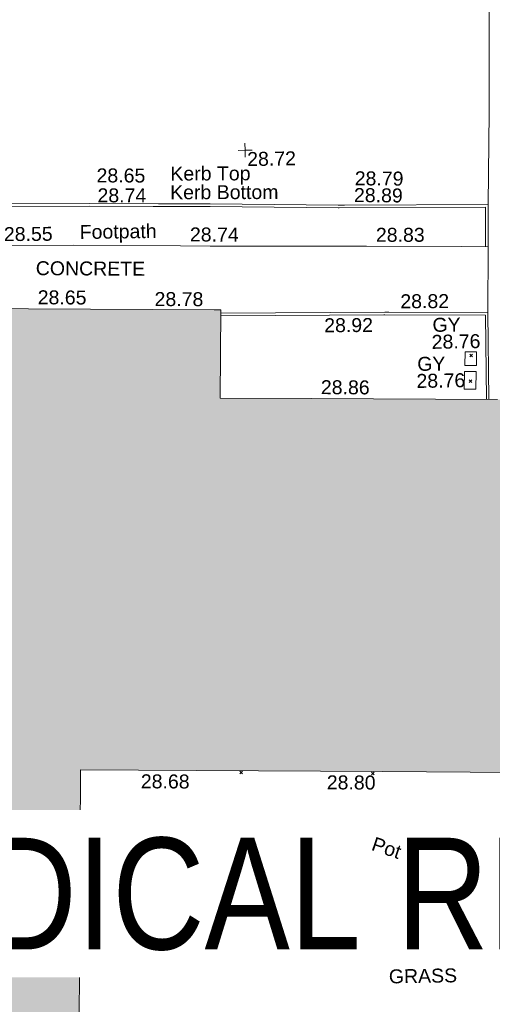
# Model space of a CAD drawing. Header units: millimetres. Extents: x -287732 to 520720, y -88450 to 287754.
# Tile 247 of 256: x 10329 to 23030, y 71918 to 98389. Entities that reach past the tile are written whole.
import ezdxf

# ---------------------------------------------------------------- set-up
doc = ezdxf.new("R2010")
doc.units = ezdxf.units.MM
doc.linetypes.add('IMPORT-UG_ELEC_STREET LIGHTING_QLB2 _2_', pattern=[2700, 1500, -300, 0, -250, 150, -300, 0, -200])
for name, color, linetype, lineweight, true_color in [('00_UAV_BUILDING_OUTLINE', 5, 'Continuous', 9, 0x0000ff), ('00_UAV_FOOTPATH', 7, 'Continuous', 9, 0xa50000), ('00_UAV_FURN_FLOWER_POT', 9, 'Continuous', 9, 0x808080), ('00_UAV_KERB_BOTTOM', 1, 'Continuous', 9, 0xff0000), ('00_UAV_KERB_TOP', 7, 'Continuous', 9, 0xa500a5), ('00_UAV_LEVEL_SPOT', 7, 'Continuous', 9, 0x666666), ('00_UAV_PARKING', 4, 'Continuous', 9, 0x00ffff), ('00_UAV_SERV_GULLY', 7, 'Continuous', 9, 0x5252a5), ('12333-PUM-2D-U-0001-C01 - Rev2_REVIT IMPORT_dwg', 7, 'Continuous', 9, 0x767676), ('A_RHA_Line', 7, 'Continuous', 9, 0x00a600)]:
    doc.layers.add(name, color=color, linetype=linetype, lineweight=lineweight, true_color=true_color)
for name, color, linetype, lineweight in [('00_UAV_SURFACE', 7, 'Continuous', 9), ('00_UAV_SURVEY_TEXT', 7, 'Continuous', 9), ('A_RHA_Detail', 7, 'Continuous', 9), ('A_RHA_Text', 7, 'Continuous', 9), ('GEN-TEXT', 7, 'Continuous', 9)]:
    doc.layers.add(name, color=color, linetype=linetype, lineweight=lineweight)
doc.styles.add('Arial Narrow', font='ARIALN.TTF', dxfattribs={"height": 3000})
doc.styles.add('Swis721 Lt BT_2', font='swissl.ttf', dxfattribs={"height": 375})

# ---------------------------------------------------------------- blocks, each defined once
blk = doc.blocks.new('12333-PUM-2D-U-0001-C01 - Rev2_REVIT IMPORT_dwg_UAV-2077255-Site Location Plan Proposed')
at = {"layer": '00_UAV_LEVEL_SPOT', "color": 254, "true_color": 0xcccccc, "flags": 128}
for points in [[(0, -500), (0, 0), (-500, 0)], [(500, 0), (0, 0), (0, 500)]]:
    blk.add_lwpolyline(points, dxfattribs=at)
blk = doc.blocks.new('12333-PUM-2D-U-0001-C01 - Rev2_REVIT IMPORT_dwg_MGS62954_T2_Galway_ITM_3d_Rev1-2077680-Site Location Plan Proposed')
at = {"layer": '00_UAV_FOOTPATH', "color": 254, "true_color": 0xcccccc, "flags": 128}
blk.add_lwpolyline([(533908228, 725647607), (533911671, 725647569), (533913226, 725647554), (533915345, 725647532), (533918221, 725647462), (533919013, 725647442), (533922943, 725647368), (533923219, 725647363), (533925763, 725647316), (533926486, 725647290)], dxfattribs=at)
at = {"layer": '00_UAV_FURN_FLOWER_POT', "color": 254, "true_color": 0xcccccc, "flags": 128}
blk.add_lwpolyline([(533921336, 725630398), (533921332, 725630423), (533921329, 725630448), (533921328, 725630473), (533921327, 725630498), (533921327, 725630523), (533921328, 725630548), (533921329, 725630573), (533921332, 725630597), (533921336, 725630622), (533921340, 725630647), (533921346, 725630671), (533921352, 725630696), (533921359, 725630720), (533921367, 725630743), (533921376, 725630767), (533921385, 725630790), (533921396, 725630813), (533921407, 725630835), (533921419, 725630857), (533921432, 725630878), (533921446, 725630899), (533921460, 725630920), (533921475, 725630940), (533921491, 725630959), (533921507, 725630978), (533921525, 725630996), (533921542, 725631014), (533921561, 725631031), (533921580, 725631047), (533921599, 725631063), (533921620, 725631078), (533921640, 725631092), (533921661, 725631105), (533921683, 725631118), (533921705, 725631130), (533921727, 725631141), (533921750, 725631151), (533921773, 725631160), (533921797, 725631169), (533921821, 725631177), (533921845, 725631184), (533921869, 725631190), (533921894, 725631195), (533921918, 725631199), (533921943, 725631202), (533921968, 725631205), (533921993, 725631206), (533922018, 725631207), (533922043, 725631207), (533922063, 725631206), (533922088, 725631204), (533922113, 725631201), (533922137, 725631198), (533922162, 725631193), (533922186, 725631188), (533922211, 725631182), (533922235, 725631174), (533922258, 725631166), (533922282, 725631158), (533922305, 725631148), (533922328, 725631137), (533922350, 725631126), (533922372, 725631114), (533922393, 725631101), (533922414, 725631088), (533922435, 725631073), (533922455, 725631058), (533922474, 725631042), (533922493, 725631026), (533922511, 725631009), (533922529, 725630991), (533922546, 725630972), (533922562, 725630953), (533922578, 725630934), (533922592, 725630914), (533922607, 725630893), (533922620, 725630872), (533922633, 725630850), (533922644, 725630828), (533922655, 725630806), (533922666, 725630783), (533922675, 725630759), (533922684, 725630736), (533922691, 725630712), (533922698, 725630688), (533922704, 725630664), (533922709, 725630639), (533922713, 725630615), (533922717, 725630590), (533922719, 725630565), (533922720, 725630540), (533922721, 725630515), (533922720, 725630490), (533922719, 725630465), (533922716, 725630440), (533922713, 725630415), (533922709, 725630390), (533922704, 725630366), (533922698, 725630341), (533922692, 725630317), (533922684, 725630293), (533922676, 725630270), (533922666, 725630247), (533922656, 725630224), (533922645, 725630201), (533922634, 725630179), (533922621, 725630157), (533922608, 725630136), (533922594, 725630115), (533922579, 725630095), (533922564, 725630075), (533922547, 725630056), (533922530, 725630038), (533922513, 725630020), (533922495, 725630003), (533922476, 725629986), (533922457, 725629970), (533922437, 725629955), (533922416, 725629940), (533922396, 725629927), (533922374, 725629914), (533922352, 725629901), (533922330, 725629890), (533922307, 725629879), (533922284, 725629870), (533922261, 725629861), (533922237, 725629853), (533922213, 725629845), (533922189, 725629839), (533922165, 725629833), (533922147, 725629830), (533922122, 725629826), (533922097, 725629823), (533922072, 725629821), (533922047, 725629819), (533922022, 725629819), (533921997, 725629819), (533921972, 725629821), (533921947, 725629823), (533921922, 725629826), (533921898, 725629830), (533921873, 725629835), (533921849, 725629841), (533921825, 725629848), (533921801, 725629855), (533921777, 725629864), (533921754, 725629873), (533921731, 725629883), (533921708, 725629894), (533921686, 725629906), (533921664, 725629918), (533921643, 725629931), (533921622, 725629945), (533921602, 725629960), (533921583, 725629976), (533921563, 725629992), (533921545, 725630009), (533921527, 725630026), (533921510, 725630044), (533921493, 725630063), (533921477, 725630082), (533921462, 725630102), (533921447, 725630122), (533921434, 725630143), (533921421, 725630165), (533921408, 725630187), (533921397, 725630209), (533921386, 725630232), (533921376, 725630255), (533921368, 725630278), (533921359, 725630302), (533921352, 725630326), (533921346, 725630350), (533921340, 725630374)], close=True, dxfattribs=at)
at = {"layer": '00_UAV_KERB_BOTTOM', "color": 254, "true_color": 0xcccccc, "flags": 128}
for points in [[(533926486, 725647290), (533926508, 725648425), (533922644, 725648476), (533922471, 725648478), (533919039, 725648572), (533917648, 725648602), (533915800, 725648641), (533913066, 725648680), (533912652, 725648691), (533910058, 725648756)], [(533926437, 725643185), (533926451, 725645520), (533923788, 725645576), (533923682, 725645578), (533919269, 725645631)]]:
    blk.add_lwpolyline(points, dxfattribs=at)
at = {"layer": '00_UAV_KERB_TOP', "color": 254, "true_color": 0xcccccc, "flags": 128}
for points in [[(533926416, 725647293), (533926437, 725648356), (533922501, 725648408), (533922470, 725648408), (533919037, 725648502), (533917505, 725648535), (533915799, 725648571), (533913065, 725648610), (533912509, 725648625), (533910056, 725648686)], [(533926367, 725643186), (533926381, 725645452), (533923681, 725645508), (533923647, 725645509), (533919267, 725645561)]]:
    blk.add_lwpolyline(points, dxfattribs=at)
at = {"layer": '00_UAV_PARKING', "color": 254, "true_color": 0xcccccc}
blk.add_line((533926451, 725645520), (533926486, 725647290), dxfattribs=at)
at = {"layer": '00_UAV_SERV_GULLY', "color": 254, "true_color": 0xcccccc, "flags": 128}
for points in [[(533925808, 725644110), (533925817, 725644481), (533926126, 725644474), (533926117, 725644103)], [(533925778, 725643478), (533925793, 725643953), (533926107, 725643943), (533926092, 725643468)]]:
    blk.add_lwpolyline(points, close=True, dxfattribs=at)
at = {"layer": '00_UAV_SURFACE', "color": 254, "true_color": 0xcccccc, "flags": 128}
blk.add_lwpolyline([(533926819, 725659537), (533926804, 725659481), (533926790, 725659426), (533926779, 725659370), (533926769, 725659313), (533926762, 725659256), (533926758, 725659219), (533926740, 725658246), (533926705, 725656357), (533926637, 725654372), (533926617, 725653248), (533926573, 725650910), (533926508, 725648425)], dxfattribs=at)
at = {"xscale": 0.375, "yscale": 0.375, "zscale": 0.375}
for p in [(533920000, 725650000), (533920000, 725630000)]:
    blk.add_blockref('12333-PUM-2D-U-0001-C01 - Rev2_REVIT IMPORT_dwg_UAV-2077255-Site Location Plan Proposed', p, dxfattribs=at)
at = {"layer": '00_UAV_BUILDING_OUTLINE', "color": 251, "true_color": 0x666666, "char_height": 375, "width": 1495.9, "attachment_point": 1, "line_spacing_factor": 1.005062, "style": 'Swis721 Lt BT_2'}
for s, insert, rotation in [('28.65', (533914363, 725646333), 358.6801), ('28.78', (533917502, 725646230), 358.8384), ('28.86', (533921930, 725643784), 358.6801), ('28.68', (533916907, 725633274), 358.6801), ('28.80', (533921903, 725633159), 358.6801), ('28.60', (533915321, 725630039), 88.6801)]:
    blk.add_mtext(s, dxfattribs=dict(at, insert=insert, rotation=rotation))
at = {"layer": '00_UAV_FOOTPATH', "color": 251, "true_color": 0x666666, "char_height": 375, "attachment_point": 1, "line_spacing_factor": 1.005062, "style": 'Swis721 Lt BT_2'}
for s, insert, width, rotation in [('28.55', (533913481, 725648046), 1495.9, 359.423), ('Footpath', (533915518, 725648067), 2436.18, 359.7913), ('28.74', (533918483, 725647951), 1495.9, 358.6623), ('28.83', (533923479, 725647854), 1495.9, 358.9436)]:
    blk.add_mtext(s, dxfattribs=dict(at, insert=insert, width=width, rotation=rotation))
at = {"layer": '00_UAV_FURN_FLOWER_POT', "color": 251, "true_color": 0x666666, "insert": (533921552, 725632072), "char_height": 375, "width": 2858.84, "attachment_point": 1, "rotation": 340.2691, "line_spacing_factor": 1.005062, "style": 'Swis721 Lt BT_2'}
blk.add_mtext('Flower Pot', dxfattribs=at)
at = {"layer": '00_UAV_KERB_BOTTOM', "color": 251, "true_color": 0x666666, "char_height": 375, "attachment_point": 1, "line_spacing_factor": 1.005062, "style": 'Swis721 Lt BT_2'}
for s, insert, width, rotation in [('28.65', (533916001, 725649582), 1495.9, 358.7796), ('28.79', (533922938, 725649383), 1495.9, 358.5726), ('Kerb Bottom', (533917969, 725649093), 3414.46, 359.1478), ('28.82', (533924103, 725646055), 1495.9, 359.2575)]:
    blk.add_mtext(s, dxfattribs=dict(at, insert=insert, width=width, rotation=rotation))
at = {"layer": '00_UAV_KERB_TOP', "color": 251, "true_color": 0x666666, "char_height": 375, "attachment_point": 1, "line_spacing_factor": 1.005062, "style": 'Swis721 Lt BT_2'}
for s, insert, width, rotation in [('Kerb Top', (533917984, 725649596), 2493.17, 359.1478), ('28.74', (533916017, 725649046), 1495.9, 358.7796), ('28.89', (533922910, 725648933), 1495.9, 358.4569), ('28.92', (533922046, 725645446), 1495.9, 359.3115)]:
    blk.add_mtext(s, dxfattribs=dict(at, insert=insert, width=width, rotation=rotation))
at = {"layer": '00_UAV_LEVEL_SPOT', "char_height": 375, "width": 1495.9, "attachment_point": 1, "line_spacing_factor": 1.005062, "style": 'Swis721 Lt BT_2'}
for s, insert in [('28.72', (533920052, 725649949)), ('28.80', (533920052, 725629949))]:
    blk.add_mtext(s, dxfattribs=dict(at, insert=insert))
at = {"layer": '00_UAV_SERV_GULLY', "color": 251, "true_color": 0x666666, "char_height": 375, "attachment_point": 1, "line_spacing_factor": 1.005062, "style": 'Swis721 Lt BT_2'}
for s, insert, width in [('GY', (533924953, 725645404), 821.56), ('28.76', (533924923, 725644948), 1495.9), ('GY', (533924527, 725644362), 821.56), ('28.76', (533924497, 725643905), 1495.9)]:
    blk.add_mtext(s, dxfattribs=dict(at, insert=insert, width=width))
at = {"layer": '00_UAV_SURVEY_TEXT', "color": 251, "true_color": 0x666666, "insert": (533914325, 725647116), "char_height": 375, "width": 3286.24, "attachment_point": 1, "rotation": 358.6954, "line_spacing_factor": 1.005062, "style": 'Swis721 Lt BT_2'}
blk.add_mtext('CONCRETE', dxfattribs=at)
at = {"layer": '00_UAV_SURVEY_TEXT', "color": 251, "true_color": 0x666666, "insert": (533923475, 725627911), "char_height": 375, "width": 2018.28, "attachment_point": 1, "line_spacing_factor": 1.005062, "style": 'Swis721 Lt BT_2'}
blk.add_mtext('GRASS', dxfattribs=at)
blk = doc.blocks.new('12333-PUM-2D-U-0001-C01 - Rev2_REVIT IMPORT_dwg-1620468-Site Location Plan Proposed')
at = {"layer": 'GEN-TEXT', "color": 253, "true_color": 0xaaaaaa}
for p, q in [((284860, 28490), (284931, 28561)), ((284931, 28490), (284860, 28561)), ((284834, 27800), (284905, 27871)), ((284905, 27800), (284834, 27871)), ((278484, 17389), (278555, 17460)), ((278555, 17389), (278484, 17460)), ((282028, 17298), (282099, 17369)), ((282099, 17298), (282028, 17369))]:
    blk.add_line(p, q, dxfattribs=at)
blk.add_blockref('12333-PUM-2D-U-0001-C01 - Rev2_REVIT IMPORT_dwg_MGS62954_T2_Galway_ITM_3d_Rev1-2077680-Site Location Plan Proposed', (-533641080, -725615854))

msp = doc.modelspace()

# ---------------------------------------------------------------- hatches: boundary and pattern name
at = {"layer": 'A_RHA_Detail', "true_color": 0xc0c0c0}
h = msp.add_hatch(color=9, dxfattribs=at)
h.paths.add_polyline_path([(-80881, -68503), (-80401, -68483), (-80401, -62985), (-24475, -63009), (-24456, -50840), (-36623, -50832), (-36623, -44229), (-50959, -44218), (-50959, -42574), (-54564, -42571), (-54566, -45054), (-92409, -45027), (-92412, -49202), (-100062, -49202), (-100052, -64853), (-86121, -64853), (-86092, -62958), (-84861, -62958), (-84855, -68240), (-80871, -68240)])
h.paths.add_polyline_path([(-137239, -68462), (-132720, -68433), (-132847, -62850), (-130455, -62917), (-130498, -61356), (-117581, -61423), (-117492, -49184), (-125137, -49178), (-125134, -45033), (-163007, -45006), (-163007, -44090), (-163124, -44090), (-163123, -42384), (-166564, -42384), (-166565, -44044), (-193158, -44025), (-193195, -62864), (-137270, -62917), (-137254, -65680)])
h.paths.add_polyline_path([(120311, -32334), (120312, -31611), (133451, -31638), (133469, -19718), (121296, -19692), (121320, -8191), (112277, -8172), (112263, -14811), (78286, -14740), (78293, -8167), (75242, -8161), (69356, -8153), (69354, -9157), (68373, -9155), (68373, -13706), (69334, -13708), (69325, -16250), (66623, -16250), (66620, -17995), (65989, -17995), (65985, -19731), (57152, -19712), (57127, -31560), (70278, -31587), (70278, -32272), (78264, -32285), (78267, -31020), (112336, -31091), (112336, -32318), (119781, -32333)])
h.paths.add_polyline_path([(7504, -1791), (15482, -674), (15484, 148), (56188, 206), (56156, 14338), (18017, 14236), (17968, 34313), (21727, 34324), (21709, 40608), (18010, 40608), (17996, 45484), (9770, 45421), (3966, 45447), (3985, 14177), (1023, 14177), (-277, 14191), (-232, 5968), (-226, 194), (553, 183), (7478, 143), (7489, -674)])
h.paths.add_polyline_path([(77756, 53), (77730, 1700), (94464, 1660), (94606, 17991), (88810, 18015), (88800, 14437), (69414, 14458), (69377, 100), (75242, 67)])
h.paths.add_polyline_path([(61252, 46454), (105775, 46473), (105768, 61853), (92285, 61853), (92309, 65784), (96107, 65768), (96060, 75209), (101085, 75072), (104988, 74765), (108404, 74364), (112009, 73787), (115645, 73050), (116891, 72762), (120209, 71893), (120865, 71704), (124136, 70670), (127436, 69481), (127820, 69395), (128274, 69332), (128732, 69307), (129190, 69320), (129645, 69372), (130095, 69461), (130535, 69588), (130963, 69751), (131376, 69950), (131771, 70182), (132163, 70461), (132496, 70742), (132821, 71065), (133117, 71414), (133384, 71787), (133617, 72179), (133817, 72591), (133983, 73018), (134112, 73458), (134204, 73907), (134258, 74362), (134273, 74820), (134251, 75277), (134190, 75731), (134091, 76179), (133955, 76617), (133783, 77041), (133576, 77450), (133336, 77840), (133064, 78209), (132762, 78554), (132432, 78872), (132077, 79161), (131698, 79420), (131300, 79646), (131094, 79746), (132146, 83110), (122788, 86283), (121604, 82800), (117096, 83871), (116842, 83526), (116121, 91222), (110238, 91274), (110194, 90435), (104988, 90486), (104973, 94310), (103746, 94310), (103840, 122852), (96365, 122932), (96350, 123952), (104556, 123902), (104607, 120249), (125503, 120134), (125662, 137657), (114480, 137699), (114382, 129150), (104644, 129188), (104578, 126217), (101184, 126159), (101265, 135959), (89967, 135989), (89928, 125824), (93631, 125841), (93581, 122932), (88697, 122905), (88679, 95739), (86378, 95739), (86378, 96178), (83280, 96201), (83274, 95736), (70170, 95733), (70166, 96272), (66675, 96257), (66655, 95756), (65785, 95756), (65888, 117471), (53473, 117488), (53434, 98570), (40649, 98570), (40610, 94406), (38854, 94410), (38849, 89464), (40612, 89518), (40665, 86258), (38372, 86306), (38370, 76901), (50938, 76944), (50923, 74599), (56485, 74589), (56485, 75195), (92465, 75233), (92646, 71767), (89811, 69363), (85313, 69361), (85313, 66907), (75210, 66903), (75210, 63816), (70819, 63816), (70819, 64253), (69457, 64253), (69456, 66902), (61303, 66899), (61305, 63970), (70500, 63970), (70500, 61853), (61246, 61849), (61252, 46656)])
h.paths.add_polyline_path([(-17153, 48569), (-17153, 60770), (-29363, 60775), (-29363, 67399), (-43507, 67405), (-43489, 69093), (-45766, 69109), (-45794, 67405), (-47272, 67404), (-47272, 66455), (-86005, 66469), (-86007, 60522), (-92663, 60522), (-92665, 50184), (-79752, 50180), (-79752, 48591), (-17158, 48569)])
h.paths.add_polyline_path([(-201056, 48629), (-138378, 48635), (-138378, 50133), (-125468, 50134), (-125469, 60566), (-132187, 60566), (-132187, 66533), (-170643, 66806), (-170643, 67739), (-200340, 67489), (-200349, 60828), (-201058, 60828), (-201057, 51102)])
h.paths.add_polyline_path([(-240052, 54769), (-239444, 54811), (-239187, 54842), (-238765, 54941), (-238382, 55122), (-237990, 55355), (-237269, 55936), (-237032, 56226), (-236793, 56569), (-236555, 57004), (-236433, 57267), (-236300, 57753), (-236251, 58017), (-236236, 58516), (-236233, 58988), (-236214, 59823), (-236364, 59821), (-236634, 60698), (-236392, 61432), (-236225, 61435), (-236202, 62638), (-232564, 62639), (-232564, 63049), (-232732, 63049), (-232860, 63458), (-232732, 63914), (-232561, 63914), (-232515, 70598), (-240629, 70599), (-240630, 72351), (-246413, 72347), (-246413, 70616), (-254450, 70619), (-254455, 70754), (-254470, 73192), (-263883, 73268), (-263902, 68261), (-263715, 68260), (-263553, 67820), (-263719, 67392), (-263914, 67392), (-263957, 58634), (-260181, 58611), (-260192, 56354), (-257185, 56339), (-257213, 57093), (-257339, 57093), (-257471, 57532), (-257339, 58062), (-257203, 58064), (-257174, 58599), (-256478, 58575), (-256478, 58789), (-256013, 58912), (-255397, 58781), (-255397, 58596), (-243810, 58586), (-243805, 58352), (-243741, 57885), (-243619, 57422), (-243424, 56944), (-243247, 56608), (-243003, 56250), (-242732, 55933), (-242372, 55603), (-242141, 55425), (-241805, 55217), (-241529, 55077), (-241101, 54917), (-240836, 54841), (-240453, 54789), (-240219, 54777)])
h.paths.add_polyline_path([(40277, 59895), (40329, 69197), (36589, 69218), (36619, 74674), (32264, 74687), (32233, 69156), (11917, 69270), (11967, 78219), (29088, 78123), (29143, 88141), (15719, 88216), (15733, 90590), (4594, 90652), (4525, 78265), (10097, 78234), (10077, 74773), (4548, 74804), (4466, 60107), (19126, 60025), (19140, 62528), (31739, 62457), (31725, 59943), (38370, 59906)])
h.paths.add_polyline_path([(-246083, 72334), (-246083, 72334), (-246208, 72334)])
h.paths.add_polyline_path([(-114575, 112178), (-114575, 112178), (-114707, 115802)])
h.paths.add_polyline_path([(-154700, 101760), (-114382, 101776), (-114382, 106927), (-113756, 106927), (-113758, 111847), (-114432, 111847), (-114432, 112178), (-114575, 112178), (-114579, 121707), (-123057, 121707), (-123069, 156453), (-119381, 156454), (-119381, 160166), (-115501, 160167), (-115503, 166207), (-132412, 166600), (-132412, 166666), (-135275, 166665), (-135275, 166628), (-135911, 166628), (-135911, 166352), (-152521, 166346), (-152518, 159143), (-150699, 159118), (-150759, 122561), (-151059, 122561), (-151061, 121302), (-154138, 121373), (-154138, 121865), (-154704, 121867), (-154689, 119352), (-154746, 119352), (-154746, 118722), (-160794, 118749), (-160794, 119411), (-163852, 119422), (-163855, 118762), (-167569, 118779), (-166635, 124395), (-166930, 124500), (-167569, 124708), (-168028, 124841), (-168631, 124991), (-169238, 125117), (-169850, 125220), (-170466, 125298), (-171089, 125352), (-171704, 125381), (-172325, 125386), (-172782, 125375), (-173402, 125337), (-174110, 125263), (-174634, 125190), (-175245, 125081), (-176047, 124896), (-176665, 124725), (-177045, 124609), (-177632, 124405), (-176665, 118819), (-177559, 118822), (-177662, 125263), (-176365, 126543), (-159462, 126320), (-157058, 128609), (-157061, 136153), (-158639, 137740), (-159352, 137740), (-161634, 140201), (-168728, 140257), (-171035, 137943), (-174184, 137943), (-176460, 140292), (-177342, 140292), (-177342, 140358), (-183429, 140356), (-185922, 137917), (-185922, 131757), (-186907, 131757), (-187725, 130810), (-187724, 127376), (-186481, 126305), (-186479, 122327), (-185176, 121059), (-180304, 121059), (-180304, 118802), (-193555, 118802), (-193555, 133118), (-192594, 133118), (-192594, 134201), (-192225, 134201), (-192226, 136615), (-192595, 136615), (-192595, 137734), (-193589, 137734), (-193589, 147475), (-193163, 147493), (-192766, 147531), (-192360, 147590), (-192200, 147617), (-191883, 147683), (-191569, 147762), (-191258, 147853), (-190829, 148002), (-190648, 148071), (-190350, 148198), (-190057, 148336), (-189770, 148486), (-189405, 148698), (-189133, 148873), (-188868, 149059), (-188610, 149255), (-188355, 149465), (-188080, 149714), (-187885, 149902), (-187546, 150266), (-187446, 150378), (-187241, 150629), (-187046, 150888), (-186862, 151154), (-186546, 151670), (-186524, 151707), (-163675, 151670), (-163688, 148134), (-157304, 148136), (-157304, 155760), (-157557, 155765), (-157556, 166678), (-187009, 166700), (-187013, 162054), (-188707, 162045), (-188706, 155022), (-188738, 154651), (-188799, 154283), (-188857, 154035), (-188966, 153679), (-189103, 153333), (-189266, 152998), (-189455, 152677), (-189645, 152421), (-189917, 152104), (-190213, 151809), (-190531, 151539), (-190869, 151294), (-191225, 151076), (-191598, 150887), (-192093, 150683), (-192519, 150562), (-192904, 150482), (-193187, 150441), (-193594, 150407), (-193595, 151460), (-205369, 151455), (-205354, 113350), (-207187, 113349), (-207184, 105991), (-205313, 105991), (-205311, 101770), (-175489, 101781), (-175489, 110890), (-154703, 110898), (-154700, 102692)])
h.paths.add_polyline_path([(193736, 113048), (208865, 114991), (208976, 114127), (216448, 115086), (216039, 118272), (232649, 120405), (233426, 114352), (240632, 115278), (239855, 121330), (256407, 123456), (257092, 118089), (264572, 119041), (261878, 138525), (259179, 138222), (259197, 137439), (254686, 136897), (255413, 131315), (240853, 129522), (239771, 137919), (240650, 138010), (240062, 142777), (239166, 142685), (237631, 151018), (266173, 154561), (271297, 142612), (276532, 144861), (274942, 148528), (302075, 160135), (300216, 164320), (301528, 164907), (300405, 167478), (299017, 166946), (295627, 174519), (294333, 177537), (287289, 174519), (289428, 169661), (272957, 162557), (271943, 164897), (267016, 162764), (268502, 159357), (265200, 157946), (226856, 153147), (227510, 148852), (228281, 141179), (227302, 141050), (227895, 136433), (228749, 136524), (229602, 128024), (217691, 126494), (217642, 126874), (215139, 126553), (215195, 126113), (215016, 126090), (214841, 127450), (192259, 124549), (193486, 114991)])
h.paths.add_polyline_path([(-78076, 117606), (-78076, 117610), (-78070, 129486), (-74723, 129478), (-74723, 125436), (-48016, 125380), (-47997, 135873), (-61198, 135902), (-74715, 135924), (-74724, 131865), (-78070, 131873), (-78063, 149550), (-58292, 149542), (-58292, 148946), (-37708, 148938), (-37703, 159740), (-44148, 159743), (-44148, 162961), (-49830, 162961), (-49831, 160632), (-78494, 160644), (-78494, 161615), (-78739, 161615), (-78692, 168188), (-90845, 168127), (-90963, 152687), (-89065, 152686), (-89080, 117610), (-78375, 117606)])
h.paths.add_polyline_path([(69255, 129236), (69260, 136168), (86068, 136131), (86009, 164703), (58790, 164724), (58790, 170119), (54460, 170122), (54457, 166153), (47042, 166159), (47041, 164669), (39173, 164675), (39173, 164079), (17015, 164095), (17002, 147267), (12660, 147267), (12654, 139138), (17031, 139135), (17025, 129935), (39191, 129919), (39191, 129258), (69014, 129236)])
h.paths.add_polyline_path([(39266, 139468), (33051, 139484), (33088, 153428), (39278, 153412), (39278, 152830), (43058, 152820), (43025, 140093), (39267, 140093)])
h.paths.add_polyline_path([(1980, 189123), (18699, 189180), (18678, 195254), (24349, 195273), (24335, 199551), (28830, 199566), (28798, 208816), (24335, 208806), (24334, 209113), (16812, 209088), (16807, 208844), (6772, 208809), (6797, 201489), (-8471, 201437), (-8471, 200429), (-11856, 200418), (-11824, 190892), (-7615, 190907), (-7615, 190171), (-4609, 190169), (-4608, 190917), (1973, 190939), (1977, 189837)])
h.paths.add_polyline_path([(-20506, 190640), (-20122, 206347), (-41550, 207015), (-41462, 210450), (-31391, 210152), (-31079, 223863), (-44305, 224231), (-44491, 211866), (-47510, 211943), (-47723, 203659), (-47076, 203635), (-47175, 199532), (-46801, 199520), (-46874, 195479), (-44600, 195425), (-44686, 192243), (-38074, 192136), (-38104, 191127), (-21538, 190669)])
h.paths.add_polyline_path([(16801, 195962), (9657, 196015), (9644, 199514), (11632, 199486), (11632, 203322), (16807, 203391), (16801, 195984)])
h.paths.add_polyline_path([(122085, 200536), (122088, 206386), (125211, 206386), (125211, 206646), (126203, 206646), (126203, 207041), (130401, 206979), (130444, 209883), (126203, 209946), (126203, 214624), (127365, 214624), (127365, 225380), (126160, 225380), (126207, 241475), (119483, 241496), (119479, 246182), (109944, 246175), (109953, 233033), (115001, 233033), (115000, 208653), (112026, 208653), (112024, 200539), (122025, 200536)])
h.paths.add_polyline_path([(30087, 200987), (38031, 201029), (38031, 202923), (38110, 202923), (38067, 208828), (38013, 208828), (38012, 209013), (30045, 208970), (30077, 202923)])
h.paths.add_polyline_path([(195986, 205662), (202897, 206052), (202677, 209946), (195766, 209555)])
h.paths.add_polyline_path([(-91652, 206393), (-79454, 206433), (-79629, 238246), (-68904, 238215), (-68919, 246313), (-68919, 246314), (-68757, 246313), (-68755, 246639), (-79620, 246651), (-79607, 247344), (-82155, 247318), (-82155, 247488), (-91641, 247473), (-91639, 246846), (-131470, 246641), (-131470, 250160), (-142857, 250177), (-142864, 246220), (-165119, 246272), (-165040, 253908), (-178677, 253930), (-178700, 238177), (-138599, 238209), (-138548, 206628), (-126647, 206572), (-126667, 234826), (-124963, 234826), (-124969, 234688), (-91596, 234664), (-91651, 207156)])
h.paths.add_polyline_path([(142124, 209114), (152768, 209127), (152745, 227013), (142101, 226999), (142122, 210583)])
h.paths.add_polyline_path([(168999, 209275), (169027, 226860), (161687, 226877), (161648, 209291), (168847, 209275)])
h.paths.add_polyline_path([(49761, 218477), (49794, 223316), (41274, 223363), (41274, 223291), (32187, 223352), (32202, 225553), (20082, 225635), (20035, 218708), (31566, 218630), (31566, 218599), (49750, 218477)])
h.paths.add_polyline_path([(162362, 234154), (162367, 241590), (135261, 241631), (135249, 234198), (160249, 234157)])
h.paths.add_polyline_path([(176459, 246710), (176516, 252173), (168884, 252253), (168935, 257069), (164355, 257117), (164296, 251512), (164417, 251511), (164368, 246837), (171460, 246762)])

# ---------------------------------------------------------------- linework, layer by layer
at = {"layer": 'A_RHA_Line', "color": 7}
for p, q in [((10562, 90619), (5564, 90647)), ((15560, 90591), (10562, 90619)), ((15733, 90590), (15560, 90591)), ((15719, 88216), (15733, 90590)), ((18172, 88202), (15719, 88216)), ((23172, 88174), (18172, 88202)), ((11956, 76336), (11967, 78219)), ((11967, 78219), (15082, 78201)), ((15082, 78201), (20081, 78173)), ((20081, 78173), (25079, 78146)), ((11928, 71336), (11956, 76336))]:
    msp.add_line(p, q, dxfattribs=at)

# ---------------------------------------------------------------- block references
at = {"layer": '12333-PUM-2D-U-0001-C01 - Rev2_REVIT IMPORT_dwg', "color": 254, "linetype": 'IMPORT-UG_ELEC_STREET LIGHTING_QLB2 _2_', "true_color": 0xffd4d4, "rotation": 0.9999999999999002}
msp.add_blockref('12333-PUM-2D-U-0001-C01 - Rev2_REVIT IMPORT_dwg-1620468-Site Location Plan Proposed', (-261895, 55870), dxfattribs=at)

# ---------------------------------------------------------------- next in the draw order: texts
at = {"layer": 'A_RHA_Text', "lineweight": 35, "insert": (4228, 76395), "char_height": 3000, "width": 41046.4, "attachment_point": 1, "style": 'Arial Narrow', "bg_fill": 3, "box_fill_scale": 1.25, "bg_fill_color": 256, "bg_fill_true_color": 13158600, "bg_fill_transparency": 0}
msp.add_mtext('MEDICAL RECORDS', dxfattribs=at)

doc.saveas('drawing.dxf')
